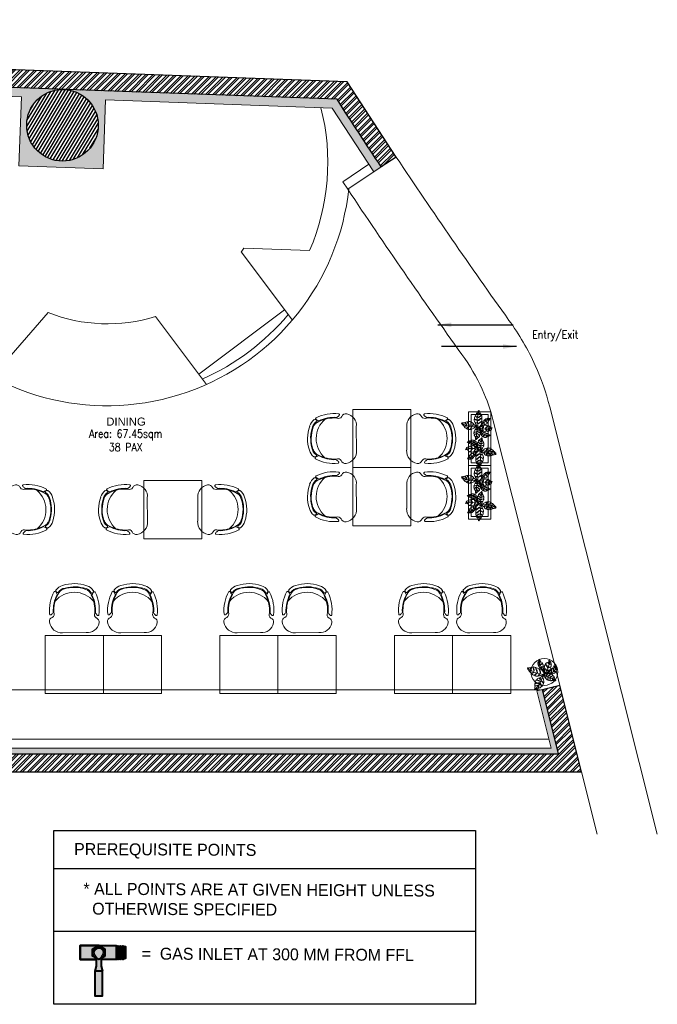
# Model space of a CAD drawing. Header units: millimetres. Extents: x 256680 to 410391, y -77299 to -22623.
# Tile 72 of 202: x 328620 to 335744, y -55384 to -44385. Entities that reach past the tile are written whole.
import ezdxf

# ---------------------------------------------------------------- set-up
doc = ezdxf.new("R2010")
doc.units = ezdxf.units.MM
doc.header["$LTSCALE"] = 2.5
for name, color, linetype, lineweight in [('A - TEXT', 7, 'Continuous', 13), ('CKD-GAS', 1, 'Continuous', 40), ('ELEVATION 1', 143, 'Continuous', 18), ('ELEVATION 3', 23, 'Continuous', 13), ('FURNITURES', 30, 'Continuous', 15), ('HATCH LIGHT', 250, 'Continuous', 0), ('HATCH MEDIUM', 251, 'Continuous', 5), ('ROOM TEXT', 7, 'Continuous', 5), ('SA-GAS', 1, 'Continuous', 40), ('TEXT', 40, 'Continuous', 0), ('TREES', 55, 'Continuous', 5), ('WALL', 132, 'Continuous', 25)]:
    doc.layers.add(name, color=color, linetype=linetype, lineweight=lineweight)
doc.layers.add('sp04000g0$0$S-COLS-PATT', color=252, linetype='Continuous')
doc.styles.add('CKD_Dimension Text', font='BOOKOSI.TTF')
doc.styles.add('MTEXT', font='romans.shx', dxfattribs={"width": 0.85})
doc.styles.add('RG_3F_TITLE BLOCK_A1$0$A1 TBLOCK LBV$0$Style-arial', font='arial.ttf')
doc.styles.get("Standard").update_dxf_attribs({"font": 'GOTHIC.TTF'})
doc.dimstyles.new('AJKD_30', dxfattribs={"dimscale": 30, "dimtxt": 2, "dimasz": 1, "dimexe": 0.8, "dimexo": 0.8, "dimgap": 0.5, "dimtad": 1, "dimdec": 0, "dimzin": 0, "dimdsep": 46, "dimtxsty": 'Standard', "dimblk": 'ARCHTICK', "dimcen": 0.125, "dimclrd": 251, "dimclre": 251, "dimclrt": 42, "dimadec": 0, "dimazin": 0, "dimtfac": 1, "dimtdec": 0, "dimtix": 1, "dimtmove": 0, "dimatfit": 3, "dimfxl": 1, "dimtolj": 1, "dimtzin": 0, "dimarcsym": 1})
pattern_1 = [(45, (257511.52, -65953.148), (11.786586, 43.2174826), [55.5625, -11.1125, 0, -11.1125])]

# ---------------------------------------------------------------- blocks, each defined once
blk = doc.blocks.new('04P-CH~1')
blk.add_line((-0.603, 0.6), (-0.326, 0.597))
for centre, radius, start, end in [((-0.612, 0.452), 0.149, 86.4583, 170.8444), ((-0.308, 0.462), 0.136, 9.1324, 97.5079), ((-0.709, 0.467), 0.0508, 170.8444, 251.0023), ((-0.223, 0.474), 0.0508, 290.5941, 10.752), ((-0.303, 0.334), 0.456, 173.9296, 208.6243), ((-0.746, 0.381), 0.01, 46.5664, 168.9611), ((-0.91, 0.207), 0.249, 38.0132, 46.5664), ((-0.749, 0.379), 0.0464, 334.7034, 59.6721), ((-0.312, 0.339), 0.402, 176.9457, 208.3688), ((-0.312, 0.339), 0.395, 177.0537, 208.5232), ((-0.617, 0.335), 0.395, 333.0732, 4.5427), ((-0.616, 0.335), 0.402, 333.2275, 4.6507), ((-0.181, 0.387), 0.0464, 121.9243, 206.893), ((-0.626, 0.33), 0.456, 332.972, 7.6668), ((-0.015, 0.22), 0.249, 135.03, 143.5831), ((-0.184, 0.389), 0.01, 12.6352, 135.03), ((-0.465, 0.421), 0.298, 220.6848, 320.3883), ((-0.551, 0.063), 0.143, 143.887, 158.5326), ((-0.551, 0.063), 0.137, 154.5721, 162.6985), ((-0.666, 0.118), 0.01, 32.6756, 154.5721), ((-0.565, 0.183), 0.1, 198.8658, 254.7715), ((-0.565, 0.183), 0.11, 212.6756, 265.1902), ((-0.359, 0.185), 0.1, 286.8249, 342.7306), ((-0.359, 0.185), 0.11, 286.8249, 328.9208), ((-0.257, 0.124), 0.01, 27.0243, 148.9208), ((-0.37, 0.066), 0.143, 23.0638, 37.7094), ((-0.37, 0.066), 0.137, 18.8979, 27.0243), ((-0.229, 0.126), 0.01, 203.0638, 340.7704), ((-0.693, 0.12), 0.01, 200.826, 338.5326), ((-0.672, 0.101), 0.01, 162.6985, 217.1873), ((-0.565, 0.183), 0.145, 217.1873, 254.7715), ((-0.466, 0.456), 0.435, 251.649, 289.9474), ((-0.466, 0.457), 0.392, 251.3562, 290.2402), ((-0.575, 0.063), 0.01, 75.1708, 85.1902), ((-0.462, 0.479), 0.421, 254.8305, 288.6631), ((-0.359, 0.185), 0.145, 286.8249, 324.409), ((-0.25, 0.107), 0.01, 324.409, 18.8979)]:
    blk.add_arc(centre, radius, start, end)
blk = doc.blocks.new('Table chair 1')
at = {"layer": 'FURNITURES'}
blk.add_lwpolyline([(-325, 325), (-325, -325), (325, -325), (325, 325)], close=True, dxfattribs=at)
at = {"layer": 'FURNITURES', "xscale": 946.5666576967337, "yscale": 946.5666576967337, "zscale": 946.5666576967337, "rotation": 180}
blk.add_blockref('04P-CH~1', (-440, 846), dxfattribs=at)
at = {"layer": 'FURNITURES', "xscale": -946.5666576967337, "yscale": 946.5666576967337, "zscale": 946.5666576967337}
blk.add_blockref('04P-CH~1', (-440, -850), dxfattribs=at)
blk = doc.blocks.new('BİTKİ')
for p, q in [((10455.8, 11251.4), (10459.5, 11253.9)), ((10459.5, 11253.9), (10465.7, 11257.6)), ((10465.7, 11257.6), (10469.1, 11260.2)), ((10469.1, 11260.2), (10473, 11263.8)), ((10473, 11263.8), (10478.4, 11267.5)), ((10478.4, 11267.5), (10482.5, 11270.6))]:
    blk.add_line(p, q)
for points in [[(10454.6, 11252), (10452.2, 11254), (10449.9, 11255.8), (10447.4, 11257.4), (10444.6, 11258.7), (10442.9, 11259.6), (10443, 11260.4), (10444.9, 11261.5), (10446.8, 11261.7), (10448.7, 11261.4), (10448.8, 11262.4), (10447.2, 11262.7), (10444.9, 11262.8), (10442.7, 11261.5), (10440.3, 11261), (10438.6, 11262.1), (10436.7, 11263.2), (10435.2, 11264.5), (10434.1, 11266.1), (10434.8, 11267.3), (10438.4, 11268.5), (10441.3, 11268.6), (10444, 11268.5), (10443.8, 11269.6), (10441.7, 11269.8), (10439.2, 11269.7), (10435.8, 11268.8), (10433.5, 11268.2), (10432.3, 11269), (10431.9, 11270.8), (10431.9, 11272.4), (10432.1, 11274.8), (10434.3, 11275.6), (10436.8, 11275.6), (10437.7, 11276.4), (10436.6, 11276.7), (10434.4, 11276.2), (10432.6, 11275.7), (10432.2, 11276.2), (10432.4, 11278.4), (10430.6, 11280), (10428.9, 11281.3), (10430.9, 11281.8), (10433.2, 11282.3), (10436.1, 11282.7), (10438.4, 11282.2), (10439.1, 11281.1), (10438.1, 11278.6), (10437.7, 11277.1), (10438.7, 11277.1), (10439.5, 11279.2), (10440.1, 11280.8), (10440.5, 11281.9), (10442.4, 11280.5), (10444.2, 11279.2), (10445.7, 11277.9), (10445.6, 11276.4), (10444.4, 11273.2), (10444.4, 11271.7), (10445, 11270.7), (10445.3, 11271.9), (10445.4, 11273.4), (10446.5, 11275.4), (10448.4, 11275.9), (10450.4, 11274.3), (10451.4, 11272.5), (10452.4, 11270.4), (10451.7, 11269.1), (10450.1, 11266.2), (10449, 11264.4), (10449.8, 11264.7), (10451, 11266), (10452.4, 11268), (10453.1, 11268.1), (10453.3, 11267.1), (10453.5, 11264.9), (10453.6, 11262.5), (10454.6, 11252)], [(10454, 11253.4), (10451.3, 11258.7), (10448.3, 11265), (10444.3, 11270.3), (10440.1, 11274.6), (10436.1, 11278.6), (10433.1, 11280.4), (10430.4, 11281)], [(10455.7, 11261.5), (10457.4, 11266.1), (10459.6, 11271.7), (10460.7, 11276.9), (10458.7, 11280.8), (10455, 11285.3), (10451.1, 11289.1)], [(10444.4, 11255.6), (10436, 11254.5), (10431.3, 11255.3), (10424.9, 11255.6), (10420.4, 11257.4), (10415.5, 11259.8)], [(10453.1, 11249.9), (10448, 11244.6), (10443, 11238.5), (10438.2, 11234), (10430.8, 11228.7), (10423.6, 11224.7), (10421, 11223.7)], [(10457.1, 11247.7), (10463.6, 11238.2), (10468.2, 11233.3), (10471.7, 11227.6), (10475.3, 11219.1), (10476.2, 11213.7)]]:
    blk.add_lwpolyline(points)
for points in [[(10446.9, 11291.8), (10449.4, 11291), (10451.7, 11290.2), (10455.1, 11288.9), (10456.3, 11288.4), (10456.6, 11285.7), (10456.3, 11284.3), (10456.8, 11283.6), (10457.2, 11284.3), (10457.6, 11285.7), (10457.4, 11287.1), (10458, 11287.9), (10459.5, 11287.3), (10460.5, 11286), (10462.9, 11283.4), (10462.7, 11282.2), (10461.7, 11280.3), (10460.4, 11278.9), (10460.4, 11278.2), (10461.1, 11278.7), (10463, 11280.4), (10464, 11281.6), (10464.4, 11280.9), (10464.5, 11279.4), (10464.6, 11277.2), (10464.8, 11274.9), (10463.1, 11273.3), (10460.9, 11272.5), (10459.8, 11271.4), (10460.8, 11271.7), (10462.2, 11272.4), (10462.9, 11271.9), (10462.4, 11270.8), (10460.3, 11267.2), (10456.6, 11261.4), (10454.6, 11258.4), (10454.8, 11262.8), (10455, 11267.7), (10453.7, 11271.9), (10455.1, 11273.6), (10456.8, 11272.9), (10458.3, 11270.6), (10458.8, 11270.8), (10458, 11272.7), (10456.4, 11274.2), (10454.5, 11274.5), (10453, 11275.1), (10451.9, 11277), (10451, 11279.2), (10452.8, 11280.1), (10455.4, 11278.7), (10458.4, 11277.8), (10459.5, 11278.1), (10457.6, 11278.9), (10455.4, 11279.7), (10453.7, 11280.8), (10451.9, 11281), (10450.4, 11281), (10449.4, 11282.8), (10448.8, 11284.7), (10448.5, 11285.9), (10450.5, 11285.8), (10453.4, 11284.2), (10455.2, 11283.9), (10454.3, 11284.8), (10451.4, 11286.2), (10450.1, 11286.7), (10448.5, 11286.9), (10449.2, 11288.6), (10449.5, 11289.4)], [(10449.5, 11254.1), (10444.6, 11254.9), (10442.2, 11254.1), (10437.8, 11252.6), (10436.7, 11252.8), (10436, 11253.3), (10435.1, 11254.4), (10434.3, 11254.3), (10435.3, 11252.9), (10435.7, 11251.9), (10434.6, 11251.6), (10433.3, 11251.3), (10431.6, 11250.7), (10429.8, 11251.5), (10428.7, 11252.8), (10427.3, 11254.5), (10425.9, 11255.2), (10426, 11254.1), (10427.1, 11253.3), (10428.5, 11251.8), (10429, 11250.8), (10428.1, 11250.6), (10425.7, 11251.2), (10423.2, 11251.6), (10422.1, 11252.6), (10421.7, 11254.7), (10421.1, 11256.9), (10420.6, 11256), (10421, 11254.6), (10420.4, 11253.3), (10418.6, 11254.5), (10417, 11256.5), (10415.6, 11258.4), (10414.1, 11260.2), (10417.9, 11261), (10419.6, 11260.6), (10420.7, 11260.9), (10421.5, 11259.8), (10421.3, 11258.2), (10422, 11257.3), (10422.1, 11258.7), (10422.3, 11260.4), (10421.9, 11261.3), (10423.3, 11262.1), (10425.2, 11262.8), (10427.5, 11262.8), (10427.7, 11260.3), (10426.8, 11258.1), (10426.1, 11256.5), (10426.8, 11256.1), (10427.6, 11257.6), (10428.5, 11259.3), (10428.9, 11261.4), (10429.4, 11262.5), (10431.1, 11262.6), (10433.2, 11261.8), (10434.3, 11261), (10436.1, 11260.4), (10436.2, 11258.9), (10434.9, 11256.9), (10434.3, 11255.8), (10434.9, 11255.5), (10435.3, 11256.5), (10436.8, 11258.5), (10437.3, 11259.5), (10440.5, 11257.9), (10443.9, 11256.3), (10447.7, 11255)], [(10419.2, 11222.4), (10420.4, 11222.5), (10421.9, 11222.6), (10423.5, 11222.5), (10425.3, 11222.6), (10426.7, 11222.6), (10427.4, 11223.6), (10427.7, 11224.9), (10427.4, 11226.7), (10428.1, 11226.5), (10428.4, 11225), (10427.7, 11223.3), (10428.4, 11222.8), (10429.5, 11222.9), (10431.6, 11223.5), (10433.4, 11223.9), (10435.3, 11224.7), (10435.7, 11226.5), (10436.1, 11228.3), (10435.9, 11230), (10435.6, 11231.4), (10436.3, 11231.9), (10436.7, 11230.1), (10436.9, 11228.6), (10436.7, 11226.9), (10436.6, 11225.9), (10436.8, 11225), (10438, 11225.4), (10441, 11226.4), (10442.7, 11227.6), (10443.9, 11228.9), (10443.6, 11231.9), (10442.4, 11234), (10441.7, 11236.3), (10442.5, 11237.1), (10442.8, 11235.1), (10444, 11233.2), (10444.5, 11231.3), (10444.9, 11229.9), (10445.6, 11229.5), (10446.7, 11230.2), (10447.9, 11231.7), (10449, 11233.7), (10450.5, 11236.2), (10449.9, 11238), (10448.3, 11240.5), (10446.8, 11242.5), (10448.1, 11242.2), (10449.8, 11239.7), (10450.3, 11238.7), (10450.6, 11238.1), (10451.2, 11238.2), (10452, 11240.1), (10452.8, 11242.8), (10453.3, 11244.4), (10453.7, 11246.4), (10454.2, 11247.8), (10455.9, 11250.7), (10453.6, 11251.8), (10450.6, 11253.3), (10448.4, 11253.6), (10446.2, 11253.4), (10444.2, 11253.8), (10441.8, 11252.8), (10439.7, 11251.4), (10436.6, 11249.4), (10437, 11248.6), (10438.8, 11247.7), (10441, 11247.7), (10443.3, 11247.5), (10445.5, 11246.8), (10447, 11245.7), (10446.9, 11245.1), (10446.1, 11244.8), (10444.2, 11246.3), (10441.6, 11246.4), (10439.9, 11246.5), (10437.2, 11247.3), (10435.5, 11248.4), (10433.7, 11246.7), (10431.9, 11245.1), (10430, 11243.5), (10430.2, 11242.6), (10431.4, 11241.9), (10435, 11241.1), (10437.3, 11240.8), (10439.2, 11240.6), (10441.9, 11239.9), (10441.8, 11238.9), (10438.9, 11239.3), (10435.7, 11239.9), (10432.2, 11240.1), (10430.4, 11241), (10429.1, 11242.1), (10428, 11241.9), (10426.1, 11240.1), (10425.2, 11239.3), (10424.3, 11237.7), (10424.5, 11236.9), (10426.2, 11236.9), (10428.5, 11236.1), (10431.6, 11235.5), (10433.3, 11234.7), (10434.2, 11234.1), (10433.7, 11233.6), (10432.1, 11234.1), (10429.6, 11234.8), (10426.9, 11235.5), (10424.7, 11235.5), (10422.9, 11234.4), (10422.5, 11233.4), (10422.4, 11231.7), (10423, 11230.2), (10425.7, 11229.7), (10426.1, 11228.6), (10424.6, 11229.1), (10423, 11229.3), (10421.9, 11229.3), (10421.5, 11227.9), (10420.7, 11226.2), (10420.4, 11225), (10419.3, 11223.8)], [(10483.2, 11271.2), (10483.1, 11270.1), (10482.9, 11269.1), (10481.8, 11267.7), (10480.6, 11266), (10479.7, 11264.6), (10478.6, 11264.2), (10477.5, 11264.8), (10476, 11265.4), (10475.5, 11265), (10476.7, 11264.6), (10478, 11263.9), (10478.8, 11263.1), (10478.8, 11262.4), (10478.2, 11261.2), (10477.7, 11260), (10477.2, 11259.1), (10475.7, 11258.6), (10473.7, 11259.6), (10472, 11260.4), (10470.6, 11261.1), (10470.4, 11260.3), (10472.5, 11259.3), (10474.6, 11258.5), (10475.9, 11258), (10476.6, 11257.7), (10476.5, 11257.3), (10475.2, 11255.9), (10474, 11254.8), (10472.9, 11253.7), (10471.2, 11254.7), (10469.1, 11255.9), (10467.1, 11256.6), (10466.1, 11257.2), (10465.4, 11257.1), (10465.8, 11256.5), (10467.7, 11255.6), (10469.6, 11255), (10471, 11254.1), (10471.9, 11252.8), (10471.1, 11252.4), (10469.7, 11252), (10468.2, 11251.2), (10466.1, 11250.6), (10464.1, 11251.8), (10462.2, 11253.6), (10460.7, 11254.2), (10461, 11253.5), (10462, 11252.7), (10463.5, 11251.7), (10464.3, 11251), (10465.1, 11250.6), (10464.8, 11250.2), (10463.6, 11250), (10461.8, 11249.9), (10460.2, 11250.2), (10458.2, 11250.3), (10456.1, 11250.7), (10455.5, 11252.5), (10455.4, 11254.5), (10455.1, 11256), (10455.4, 11257.4), (10456.4, 11259.1), (10457.5, 11259.9), (10458.2, 11258.9), (10458.9, 11257), (10459.4, 11255.8), (10460, 11255.2), (10460.7, 11256.1), (10460.2, 11257.4), (10458.4, 11259.9), (10457.8, 11261.2), (10457.8, 11262.1), (10458.6, 11263.4), (10459.8, 11264.9), (10460.6, 11265.8), (10461.9, 11265.8), (10462.6, 11264.1), (10462.9, 11261.1), (10463.3, 11259), (10464.3, 11257.9), (10465, 11258), (10464.2, 11259.7), (10463.9, 11261.7), (10463.7, 11263.6), (10463, 11265.6), (10462.5, 11267), (10462.9, 11268), (10464, 11269.3), (10465.2, 11270.1), (10467.8, 11270.6), (10467.6, 11268.8), (10467.8, 11265.1), (10468.3, 11263.2), (10468.7, 11262.1), (10469.4, 11261.4), (10469.7, 11262.3), (10468.9, 11263.9), (10468.6, 11266.4), (10468.9, 11268.3), (10469.1, 11270.6), (10470.2, 11271.6), (10471.7, 11272), (10472.8, 11272.1), (10474, 11271.6), (10473.8, 11269.2), (10473.4, 11267.1), (10473.5, 11265.6), (10474.3, 11265.8), (10474.4, 11267.4), (10474.6, 11268.9), (10474.6, 11271.1), (10475.2, 11271.5), (10476.2, 11271.3), (10478.6, 11270.7), (10480.7, 11271), (10482.6, 11271.2)], [(10477.8, 11211.6), (10478.2, 11213.1), (10478.4, 11214.2), (10478.3, 11215.5), (10477.3, 11216.5), (10476, 11217.8), (10476.5, 11218.2), (10477.6, 11217.3), (10478.4, 11217.2), (10478.6, 11217.7), (10478.6, 11219.3), (10478.7, 11220.6), (10478.3, 11221.6), (10476.6, 11223), (10474.2, 11224.8), (10472.9, 11225.8), (10472.9, 11226.4), (10473.8, 11226.1), (10476.2, 11224.5), (10478.3, 11222.5), (10479.1, 11222.8), (10479.1, 11224.7), (10479.3, 11226.1), (10479.3, 11227.4), (10478.9, 11228.7), (10477.6, 11229.9), (10474.8, 11231), (10472.4, 11231.6), (10469.7, 11232.1), (10469, 11232.8), (10469.8, 11233), (10471.2, 11232.6), (10473.5, 11232.2), (10476.5, 11231.8), (10478.1, 11230.9), (10478.8, 11232.2), (10477.7, 11234.7), (10477.2, 11235.8), (10476.2, 11237), (10474.3, 11239.6), (10471.4, 11239.3), (10469.5, 11238.5), (10466.8, 11237.8), (10465.3, 11238), (10464.3, 11238.3), (10465.1, 11238.6), (10466.8, 11238.5), (10469, 11239.4), (10471.6, 11240.2), (10472.6, 11240.8), (10472, 11241.4), (10469.4, 11242.9), (10466.4, 11244.2), (10464.1, 11244.8), (10461.5, 11244.8), (10460.2, 11245.8), (10456.5, 11250.1), (10456.7, 11246.9), (10456.5, 11243.9), (10456.5, 11238.1), (10456.8, 11237.9), (10458.7, 11237.8), (10461.7, 11239.1), (10463.2, 11238.7), (10462.1, 11238.2), (10459.4, 11236.6), (10456.6, 11236.4), (10455.8, 11235.6), (10455.7, 11235.5), (10455.7, 11234.9), (10455.8, 11232.4), (10455.9, 11230.5), (10456.3, 11229.2), (10457.6, 11229.1), (10459.3, 11230.7), (10461.3, 11232.4), (10463.9, 11234.6), (10465.2, 11235.5), (10465, 11234.9), (10463.5, 11232.8), (10460.7, 11230.3), (10457.9, 11228), (10457.2, 11226.9), (10457.9, 11225.4), (10460, 11223.2), (10461.4, 11221.4), (10462.9, 11220.3), (10463.8, 11222.3), (10464.8, 11226.4), (10466.5, 11229.3), (10467.6, 11231.3), (10468.1, 11230.7), (10466.8, 11228.7), (10465.9, 11226.3), (10465.3, 11223.4), (10464.4, 11221), (10464.8, 11219.3), (10466.6, 11218.1), (10468.7, 11216.8), (10469.8, 11219.2), (10469.9, 11221.7), (10470.6, 11224.7), (10471.6, 11226), (10471.2, 11224), (10470.5, 11220.8), (10470.4, 11217.9), (10469.8, 11216.4), (10472.2, 11214.6), (10474.2, 11213), (10475.5, 11212), (10476.5, 11211.9)]]:
    blk.add_lwpolyline(points, close=True)
for radius, start, end in [(14, 128.4633, 135.7724), (14, 111.8281, 114.76), (19.2, 79.7288, 80.5286), (14, 70.3301, 73.5895), (19.2, 299.1766, 301.4938)]:
    blk.add_arc((10455.1, 11251.8), radius, start, end)
blk = doc.blocks.new('dszv')
at = {"layer": 'HATCH MEDIUM'}
for points in [[(0, 0), (600, 0), (600, 250), (0, 250)], [(30, 30), (570, 30), (570, 220), (30, 220)]]:
    blk.add_lwpolyline(points, close=True, dxfattribs=at)
at = {"layer": 'HATCH MEDIUM', "xscale": 4.078189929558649, "yscale": 4.078189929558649, "zscale": 4.078189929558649}
for p, rotation in [((-62291, -4546), 317.1559511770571), ((62894, 4778), 137.1559511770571)]:
    blk.add_blockref('BİTKİ', p, dxfattribs=dict(at, rotation=rotation))
blk = doc.blocks.new('_ArchTick')
at = {"color": 0, "linetype": 'ByBlock', "const_width": 0.15}
blk.add_lwpolyline([(-0.5, -0.5), (0.5, 0.5)], dxfattribs=at)
blk = doc.blocks.new('sdfvx')
at = {"layer": 'TREES'}
for p, q in [((3, 3), (24, -7)), ((24, -7), (57, -26)), ((57, -26), (78, -35)), ((78, -35), (104, -44)), ((104, -44), (136, -59)), ((136, -59), (160, -70))]:
    blk.add_line(p, q, dxfattribs=at)
for points in [[(-1, 39), (-10, 64), (-20, 73), (-39, 89), (-41, 95), (-40, 99), (-37, 106), (-40, 110), (-44, 101), (-47, 97), (-52, 101), (-56, 107), (-64, 113), (-64, 123), (-61, 132), (-57, 142), (-58, 151), (-63, 147), (-63, 140), (-67, 130), (-70, 125), (-73, 129), (-77, 141), (-81, 154), (-80, 161), (-71, 169), (-62, 177), (-68, 177), (-73, 172), (-81, 171), (-80, 183), (-75, 195), (-70, 207), (-66, 218), (-52, 203), (-49, 194), (-45, 190), (-48, 183), (-56, 179), (-58, 174), (-52, 177), (-43, 181), (-40, 185), (-33, 181), (-25, 174), (-19, 163), (-29, 156), (-42, 154), (-51, 153), (-51, 149), (-42, 149), (-32, 149), (-21, 153), (-15, 154), (-10, 146), (-8, 134), (-9, 127), (-7, 117), (-14, 113), (-27, 114), (-33, 114), (-33, 110), (-27, 111), (-14, 109), (-8, 110), (-7, 90), (-6, 71), (-2, 50)], [(165, 149), (168, 136), (170, 123), (174, 104), (174, 97), (163, 89), (155, 86), (153, 83), (158, 82), (165, 84), (171, 89), (176, 88), (178, 80), (174, 72), (168, 54), (163, 51), (151, 51), (141, 54), (138, 52), (142, 50), (155, 45), (163, 44), (161, 41), (154, 36), (144, 30), (134, 23), (122, 26), (113, 35), (105, 37), (109, 33), (116, 28), (116, 24), (109, 23), (87, 23), (50, 26), (32, 27), (53, 37), (76, 49), (92, 66), (103, 64), (104, 55), (98, 42), (100, 40), (106, 48), (109, 60), (106, 69), (104, 78), (110, 88), (118, 98), (127, 92), (127, 76), (131, 60), (135, 56), (134, 67), (132, 79), (133, 90), (129, 98), (125, 105), (131, 114), (138, 122), (142, 127), (147, 117), (147, 100), (150, 91), (152, 97), (151, 114), (150, 122), (147, 129), (157, 130), (161, 131)], [(-226, 96), (-222, 91), (-218, 84), (-214, 77), (-209, 69), (-206, 62), (-199, 62), (-192, 63), (-185, 69), (-184, 66), (-190, 60), (-200, 59), (-200, 55), (-197, 50), (-189, 42), (-182, 35), (-174, 28), (-164, 31), (-155, 34), (-148, 39), (-142, 44), (-138, 42), (-145, 35), (-152, 31), (-160, 27), (-165, 25), (-168, 22), (-163, 17), (-151, 6), (-141, 1), (-132, -1), (-119, 8), (-112, 19), (-104, 29), (-98, 27), (-107, 21), (-112, 10), (-119, 3), (-125, -3), (-125, -7), (-118, -10), (-109, -12), (-97, -12), (-81, -12), (-74, -5), (-67, 9), (-62, 21), (-60, 14), (-67, 0), (-70, -5), (-72, -8), (-70, -10), (-59, -9), (-45, -5), (-36, -3), (-26, 0), (-18, 1), (0, 1), (-1, 14), (-2, 32), (-6, 43), (-13, 53), (-17, 63), (-28, 71), (-39, 78), (-57, 86), (-59, 83), (-59, 72), (-53, 61), (-48, 51), (-45, 38), (-46, 29), (-50, 28), (-53, 31), (-51, 43), (-57, 55), (-61, 64), (-65, 78), (-64, 89), (-76, 93), (-89, 96), (-101, 101), (-105, 98), (-105, 91), (-99, 72), (-94, 61), (-90, 51), (-87, 37), (-91, 35), (-97, 50), (-103, 66), (-111, 82), (-112, 93), (-110, 102), (-114, 106), (-127, 111), (-133, 112), (-142, 113), (-145, 109), (-141, 101), (-139, 89), (-133, 73), (-133, 63), (-133, 58), (-137, 59), (-139, 67), (-142, 80), (-146, 95), (-152, 105), (-161, 110), (-167, 110), (-175, 106), (-180, 99), (-176, 85), (-179, 80), (-181, 89), (-185, 97), (-187, 102), (-195, 100), (-205, 99), (-211, 97), (-219, 99)], [(165, -71), (160, -74), (155, -75), (145, -74), (134, -73), (125, -72), (121, -69), (121, -62), (119, -54), (116, -52), (118, -58), (118, -66), (116, -72), (113, -74), (106, -74), (99, -75), (94, -75), (88, -70), (87, -58), (86, -48), (86, -40), (82, -41), (82, -53), (84, -65), (86, -72), (86, -76), (84, -77), (74, -74), (66, -72), (58, -69), (58, -59), (58, -46), (56, -35), (56, -29), (54, -26), (52, -30), (53, -41), (55, -51), (55, -60), (51, -68), (47, -65), (42, -59), (34, -54), (26, -46), (26, -34), (29, -21), (29, -12), (26, -15), (25, -22), (24, -32), (23, -37), (23, -42), (20, -41), (17, -36), (11, -28), (9, -20), (4, -11), (0, 0), (7, 8), (16, 13), (22, 18), (29, 21), (40, 21), (46, 18), (43, 12), (37, 3), (32, -2), (31, -6), (37, -7), (42, -2), (49, 13), (53, 19), (57, 22), (65, 22), (75, 20), (82, 19), (85, 13), (79, 5), (66, -4), (57, -12), (55, -19), (57, -22), (63, -14), (71, -7), (80, -1), (87, 7), (92, 13), (98, 14), (107, 12), (113, 9), (122, -2), (113, -6), (97, -17), (89, -23), (85, -28), (84, -33), (89, -33), (94, -25), (105, -17), (115, -13), (125, -8), (133, -11), (139, -16), (142, -21), (143, -28), (131, -33), (121, -37), (114, -41), (117, -44), (125, -41), (132, -38), (142, -32), (146, -34), (147, -39), (151, -52), (157, -60), (163, -69)], [(-123, -202), (-115, -200), (-110, -197), (-104, -194), (-102, -187), (-100, -178), (-97, -179), (-98, -186), (-96, -190), (-93, -189), (-86, -185), (-79, -183), (-76, -178), (-74, -166), (-72, -151), (-71, -142), (-68, -141), (-67, -145), (-68, -161), (-72, -176), (-68, -178), (-59, -174), (-53, -171), (-47, -168), (-42, -163), (-39, -153), (-42, -138), (-45, -125), (-50, -111), (-49, -106), (-46, -109), (-44, -117), (-39, -128), (-34, -143), (-34, -153), (-26, -152), (-17, -141), (-14, -136), (-10, -128), (-4, -113), (-12, -100), (-21, -93), (-31, -83), (-34, -75), (-35, -70), (-32, -73), (-28, -81), (-18, -89), (-8, -99), (-2, -102), (-1, -97), (-1, -81), (-3, -64), (-6, -52), (-13, -40), (-12, -31), (-2, -3), (-16, -13), (-30, -19), (-57, -34), (-57, -36), (-52, -46), (-38, -56), (-36, -64), (-42, -60), (-56, -52), (-64, -40), (-70, -38), (-71, -38), (-73, -39), (-85, -46), (-93, -52), (-98, -57), (-96, -63), (-84, -67), (-70, -72), (-54, -78), (-46, -81), (-49, -82), (-63, -81), (-82, -74), (-100, -68), (-107, -67), (-112, -74), (-117, -90), (-121, -101), (-122, -111), (-111, -110), (-89, -103), (-71, -103), (-59, -103), (-60, -107), (-73, -107), (-87, -109), (-102, -113), (-115, -116), (-122, -122), (-123, -133), (-123, -146), (-109, -145), (-97, -139), (-82, -134), (-73, -136), (-84, -139), (-100, -144), (-113, -151), (-122, -153), (-124, -168), (-126, -182), (-127, -190), (-125, -195)]]:
    blk.add_lwpolyline(points, close=True, dxfattribs=at)
for points in [[(-8, 67), (-34, 103), (-43, 126), (-58, 156), (-62, 182), (-63, 210)], [(2, 10), (5, 27), (8, 42), (8, 57), (7, 74), (7, 84), (11, 85), (21, 80), (27, 71), (30, 62), (35, 64), (32, 72), (27, 83), (15, 90), (6, 99), (7, 110), (7, 122), (9, 132), (14, 141), (21, 141), (36, 128), (44, 115), (51, 102), (55, 106), (51, 116), (44, 127), (31, 141), (22, 150), (22, 157), (30, 164), (37, 168), (49, 173), (58, 165), (64, 154), (71, 152), (69, 158), (61, 166), (54, 173), (55, 176), (66, 181), (69, 193), (70, 205), (78, 197), (86, 187), (95, 175), (99, 164), (96, 157), (82, 155), (74, 153), (76, 149), (88, 151), (97, 152), (103, 153), (101, 141), (100, 129), (98, 119), (91, 115), (74, 112), (66, 108), (63, 103), (69, 105), (77, 108), (89, 109), (96, 101), (94, 88), (88, 78), (81, 68), (73, 68), (56, 68), (45, 68), (48, 65), (57, 63), (70, 62), (73, 59), (68, 55), (59, 49), (48, 42), (2, 10)], [(7, 17), (25, 43), (46, 73), (60, 105), (69, 136), (76, 165), (77, 183), (73, 197)], [(-11, 11), (-49, 21), (-90, 28), (-123, 39), (-167, 59), (-204, 82), (-215, 91)], [(49, 30), (74, 34), (106, 39), (133, 47), (145, 67), (157, 95), (164, 123)], [(-11, -12), (-38, -67), (-49, -101), (-65, -132), (-95, -170), (-118, -189)]]:
    blk.add_lwpolyline(points, dxfattribs=at)
for radius, start, end in [(74.1, 67.956, 75.265), (74.1, 51.3208, 54.2527), (74.1, 9.8228, 13.0821), (102, 19.2215, 20.0213), (102, 238.6692, 240.9865)]:
    blk.add_arc((3, 7), radius, start, end, dxfattribs=at)
blk = doc.blocks.new('fffffff')
at = {"layer": 'SA-GAS'}
for color, points in [(1, [(62188, -25567), (62188, -25797), (62171, -25797), (62168, -25796), (62138, -25745), (62038, -25745), (61988, -25831), (61988, -25567)]), (1, [(61988, -25831), (61988, -26076), (62188, -26076), (62188, -25865), (62171, -25865), (62168, -25866), (62138, -25917), (62038, -25917)]), (40, [(62351, -25777), (62697, -25777), (62697, -25885), (62351, -25885)])]:
    blk.add_hatch(color=color, dxfattribs=at).paths.add_polyline_path(points)
at = {"layer": 'SA-GAS', "true_color": 0xf2f2f2}
blk.add_hatch(color=7, dxfattribs=at).paths.add_polyline_path([(62038, -25745), (61988, -25831), (62038, -25917), (62138, -25917), (62188, -25831), (62138, -25745)])
at = {"layer": 'SA-GAS', "true_color": 0xe3e3e3}
for points in [[(62282, -25865), (62351, -25885), (62351, -25777), (62282, -25797), (62168, -25797, 0.003284), (62167, -25796, -0.092405), (62129, -25777, 2.004689), (62129, -25885, -0.101103), (62171, -25865), (62188, -25865)], [(62007, -26076), (62169, -26076), (62169, -26212), (62007, -26212)]]:
    blk.add_hatch(color=254, dxfattribs=at).paths.add_polyline_path(points)
at = {"layer": 'SA-GAS', "color": 0}
for points in [[(62188, -25797), (62188, -25567), (61988, -25567), (61988, -26076), (62188, -26076), (62188, -25865)], [(62188, -25567), (62188, -25797), (62171, -25797), (62168, -25796), (62138, -25745), (62038, -25745), (61988, -25831), (61988, -25567), (62188, -25567)], [(62168, -25796), (62138, -25745), (62038, -25745), (61988, -25831), (62038, -25917), (62138, -25917), (62168, -25866)], [(61988, -25831), (61988, -26076), (62188, -26076), (62188, -25865), (62171, -25865), (62168, -25866), (62138, -25917), (62038, -25917), (61988, -25831), (61988, -26076)], [(62171, -25797), (62282, -25797)], [(62171, -25865), (62282, -25865)], [(62282, -25797), (62351, -25777)], [(62282, -25865), (62351, -25885)]]:
    blk.add_lwpolyline(points, dxfattribs=at)
for points in [[(62038, -25745), (61988, -25831), (62038, -25917), (62138, -25917), (62188, -25831), (62138, -25745)], [(62351, -25777), (62697, -25777), (62697, -25885), (62351, -25885)], [(61995, -26089), (62180, -26089), (62180, -26098), (61995, -26098)], [(61995, -26111), (62180, -26111), (62180, -26120), (61995, -26120)], [(61995, -26133), (62180, -26133), (62180, -26141), (61995, -26141)], [(61995, -26157), (62180, -26157), (62180, -26166), (61995, -26166)], [(62007, -26076), (62169, -26076), (62169, -26212), (62007, -26212)], [(61995, -26179), (62180, -26179), (62180, -26187), (61995, -26187)]]:
    blk.add_lwpolyline(points, close=True, dxfattribs=at)
for centre, radius, start, end in [((62088, -25831), 86.4, 30, 330), ((62088, -25831), 67.6, 52.9373, 307.0627), ((62199, -25683), 117, 233.0047, 256.0482), ((62199, -25979), 117, 103.9518, 126.9953)]:
    blk.add_arc(centre, radius, start, end, dxfattribs=at)

msp = doc.modelspace()

# ---------------------------------------------------------------- hatches: boundary and pattern name
at = {"layer": 'HATCH LIGHT', "true_color": 0x636466}
h = msp.add_hatch(dxfattribs=at)
h.set_pattern_fill('ANSI32', color=251, scale=6)
h.set_pattern_definition([(45, (257511.52, -65953.15), (-40.411153, 40.411153), []), (45, (257538.46, -65953.15), (-40.411153, 40.411153), [])])
h.paths.add_polyline_path([(334654.4, -51818.1), (334460.4, -51866.9), (334642, -52587.8), (322089.3, -52587.7, -0.0002632), (322074.8, -52787.7), (334898.6, -52787.8)])
h.paths.add_polyline_path([(322503.3, -44385.2), (322303.2, -44385.2, -0.0119723), (321822, -53484.2), (322022.5, -53484.2, 0.0119597)])
h.paths.add_polyline_path([(322486.9, -44925.7), (332165.8, -45274.7, 0.0035014), (332659.9, -46028.8), (332827.5, -45919.6), (332277.4, -45078.6), (322493.1, -44725.8, -0.0002625)])
h = msp.add_hatch(dxfattribs=at)
h.set_pattern_fill('ANSI36', color=251, scale=7)
h.set_pattern_definition(pattern_1)
h.paths.add_polyline_path([(328611.9, -46017.1), (329551.3, -46050.9), (329579, -45281.5), (332110.1, -45372.7), (332576.6, -46084.2), (332659.9, -46028.8, -0.0035014), (332165.8, -45274.7), (329112.9, -45164.8, -0.4036973), (329498.5, -45564.6, -1), (328698.5, -45564.6, -0.4248086), (329112.9, -45164.8), (325280.4, -45026.5), (325276.8, -45126.4), (328639.7, -45247.6)])
h = msp.add_hatch(dxfattribs=at)
h.set_pattern_fill('ANSI36', color=251, scale=7)
h.set_pattern_definition(pattern_1)
h.paths.add_polyline_path([(334642, -52587.8), (334460.4, -51866.9), (334397.4, -51882.8), (334558.6, -52522.8), (322352.3, -52522.7), (322359.6, -50272.8), (322242.1, -50272.8, -0.0030446), (322089.3, -52587.7)])
at = {"layer": 'sp04000g0$0$S-COLS-PATT'}
h = msp.add_hatch(dxfattribs=at)
h.set_pattern_fill('ANSI31', color=256, scale=10, angle=13.97724, style=0)
h.set_pattern_definition([(58.97724, (93671.604, -100383.237), (-27.2085637, 16.3632687), [])])
edge = h.paths.add_edge_path()
edge.add_arc((329098.5, -45564.6), 400, 0, 360)

# ---------------------------------------------------------------- linework, layer by layer
msp.add_lwpolyline([(329002.4, -53441.4), (333714.6, -53441.4), (333714.6, -55384.2), (329002.4, -55384.2)], close=True)
for points in [[(329002.4, -53867.5), (333714.6, -53867.5)], [(329002.4, -54565.3), (333714.6, -54565.3)]]:
    msp.add_lwpolyline(points)
at = {"layer": 'ELEVATION 1'}
for p, q in [((332521.8, -46000.5), (332229.8, -46194.8)), ((332659.9, -46028.8), (332285.2, -46278)), ((332229.8, -46194.8), (332285.2, -46278))]:
    msp.add_line(p, q, dxfattribs=at)
for points in [[(332659.9, -46028.8), (332576.6, -46084.2), (332110.1, -45372.7), (329579, -45281.5), (329551.3, -46050.9), (328611.9, -46017.1), (328639.7, -45247.6), (325276.8, -45126.4)], [(322359.6, -50272.8), (322352.3, -52522.7), (334558.6, -52522.8), (334397.4, -51882.8), (334460.4, -51866.9)]]:
    msp.add_lwpolyline(points, dxfattribs=at)
at = {"layer": 'ELEVATION 3'}
msp.add_circle((334481.6, -51671.3), 150, dxfattribs=at)
at = {"layer": 'FURNITURES'}
for p, q in [((331123.4, -46938.2), (331858.9, -46964.7)), ((331096.4, -46980.1), (331667, -47740.6)), ((330620.2, -48345), (331580.1, -47624.8)), ((328937.3, -47657), (328313.4, -48374.5)), ((330136.5, -47700.2), (330707.1, -48460.8)), ((322354.4, -51872.7), (334437.1, -51872.8))]:
    msp.add_line(p, q, dxfattribs=at)
for points in [[(329556.4, -51913.6), (329556.4, -51263.6), (328906.4, -51263.6), (328906.4, -51913.6)], [(330206.4, -51913.6), (330206.4, -51263.6), (329556.4, -51263.6), (329556.4, -51913.6)], [(331506.4, -51913.7), (331506.4, -51263.7), (330856.4, -51263.7), (330856.4, -51913.7)], [(332156.4, -51913.7), (332156.4, -51263.7), (331506.4, -51263.7), (331506.4, -51913.7)], [(333456.4, -51913.7), (333456.4, -51263.7), (332806.4, -51263.7), (332806.4, -51913.7)], [(334106.4, -51913.7), (334106.4, -51263.7), (333456.4, -51263.7), (333456.4, -51913.7)]]:
    msp.add_lwpolyline(points, close=True, dxfattribs=at)
msp.add_lwpolyline([(322352.6, -52422.7), (334533.4, -52422.8)], dxfattribs=at)
for radius, start, end in [(2465, 336.52074, 14.43282), (2715, 224.57352, 353.93164), (1800, 326.34885, 327.93519), (1800, 248.46397, 287.40641), (2640, 293.74107, 320.01419)]:
    msp.add_arc((329598, -45982.6), radius, start, end, dxfattribs=at)
at = {"layer": 'HATCH MEDIUM', "flags": 128}
for points in [[(334541.8, -48709.4, 0.0441149), (334381, -48247.5, 0.0526624), (334087, -47743.6, -0.0086363), (332827.5, -45919.6, -0.0086363)], [(333911.5, -48868.1, 0.0441149), (333788.3, -48514.3, 0.053087), (333561, -48125.5, -0.0086601), (332285.2, -46278, -0.0086601)]]:
    msp.add_lwpolyline(points, format="xyb", dxfattribs=at)
for points in [[(334541.8, -48709.4), (335744.2, -53484.2)], [(333911.5, -48868.1), (334654.4, -51818.1)], [(334898.6, -52787.8), (335073.9, -53484.2)]]:
    msp.add_lwpolyline(points, dxfattribs=at)
at = {"layer": 'WALL'}
for p, q in [((332277.4, -45078.6), (322494.1, -44725.9)), ((332827.5, -45919.6), (332277.4, -45078.6)), ((334460.4, -51866.9), (334654.4, -51818.1)), ((334642, -52587.8), (334460.4, -51866.9)), ((334898.6, -52787.8), (334654.4, -51818.1)), ((322089.3, -52587.7), (334642, -52587.8)), ((322074.8, -52787.7), (334898.6, -52787.8))]:
    msp.add_line(p, q, dxfattribs=at)
at = {"layer": 'WALL', "flags": 128}
msp.add_lwpolyline([(332827.5, -45919.6), (332659.9, -46028.8, -0.0035014), (332165.8, -45274.7), (322486.9, -44925.7)], format="xyb", dxfattribs=at)
at = {"layer": 'WALL'}
msp.add_circle((329098.5, -45564.6), 400, dxfattribs=at)

# ---------------------------------------------------------------- block references
at = {"rotation": 269.9995000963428}
for p in [(332666.3, -49064.4), (332666.3, -49714.4), (328184.4, -49857.7), (330331.3, -49857.7)]:
    msp.add_blockref('Table chair 1', p, dxfattribs=at)
at = {"layer": 'CKD-GAS', "color": 0, "xscale": -0.7904100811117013, "yscale": 0.7904100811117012, "zscale": 0.7904100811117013, "rotation": 89.99999999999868}
msp.add_blockref('fffffff', (309086.3, -5731.4, -2.7), dxfattribs=at)
at = {"layer": 'FURNITURES', "xscale": -946.5666576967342, "yscale": 946.5666576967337, "zscale": 946.5666576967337, "rotation": 179.9995000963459}
for p in [(329671.1, -50665.1), (330321.1, -50665.2), (331621.1, -50665.2), (332271.1, -50665.2), (333571.1, -50665.2), (334221.1, -50665.2)]:
    msp.add_blockref('04P-CH~1', p, dxfattribs=at)
at = {"layer": 'TREES', "rotation": 270}
for p in [(333634.7, -48765), (333634.7, -49365)]:
    msp.add_blockref('dszv', p, dxfattribs=at)
at = {"layer": 'TREES', "xscale": 0.8164613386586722, "yscale": 0.8164613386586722, "zscale": 0.8164613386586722}
msp.add_blockref('sdfvx', (334476.9, -51708.1), dxfattribs=at)

# ---------------------------------------------------------------- texts
at = {"layer": 'A - TEXT', "char_height": 133.056, "attachment_point": 2, "rotation": 359.69139, "style": 'CKD_Dimension Text'}
for s, insert, width in [('{\\fCentury Gothic|b0|i0|c0|p34;PREREQUISITE POINTS}', (330247.2, -53588.2), 2296.471), ('\\pxql;{\\fCentury Gothic|b0|i0|c0|p34;* ALL POINTS ARE AT GIVEN HEIGHT UNLESS\\P  OTHERWISE SPECIFIED}', (332466.1, -54043.6), 6265.196), ('\\pxql;{\\fCentury Gothic|b0|i0|c0|p34;=  GAS INLET AT 300 MM FROM FFL}', (333116.6, -54767.7), 6265.196)]:
    msp.add_mtext(s, dxfattribs=dict(at, insert=insert, width=width))
at = {"layer": 'ROOM TEXT', "char_height": 90, "style": 'MTEXT'}
for s, insert, attachment_point in [('\\A1;\\pxqc;Entry/Exit', (334022.2, -47977.2, 0.2), 7), ('\\A1;\\pxqc;Area: 67.45sqm\\P38 PAX', (330386.5, -49204.6, 0.2), 9)]:
    msp.add_mtext_dynamic_manual_height_columns(s, width=1162.931, gutter_width=1.8, heights=[0], dxfattribs=dict(at, insert=insert, attachment_point=attachment_point))
at = {"layer": 'TEXT', "insert": (330445.6, -48829.7), "char_height": 90, "width": 1274.194, "attachment_point": 3, "style": 'RG_3F_TITLE BLOCK_A1$0$A1 TBLOCK LBV$0$Style-arial'}
msp.add_mtext('\\pxqc;DINING', dxfattribs=at)

# ---------------------------------------------------------------- leaders
at = {"layer": 'ELEVATION 1', "ltscale": 4}
for points in [[(333292.8, -47792.8), (334132.7, -47792.8)], [(334171.9, -48036.1), (333332, -48036.1)]]:
    msp.add_leader(points, dimstyle='AJKD_30', override={"dimasz": 5, "dimtad": 0, "dimclrd": 256, "dimfxl": 0.18, "dimfxlon": 1, "dimarcsym": 2}, dxfattribs=at)

doc.saveas('drawing.dxf')
